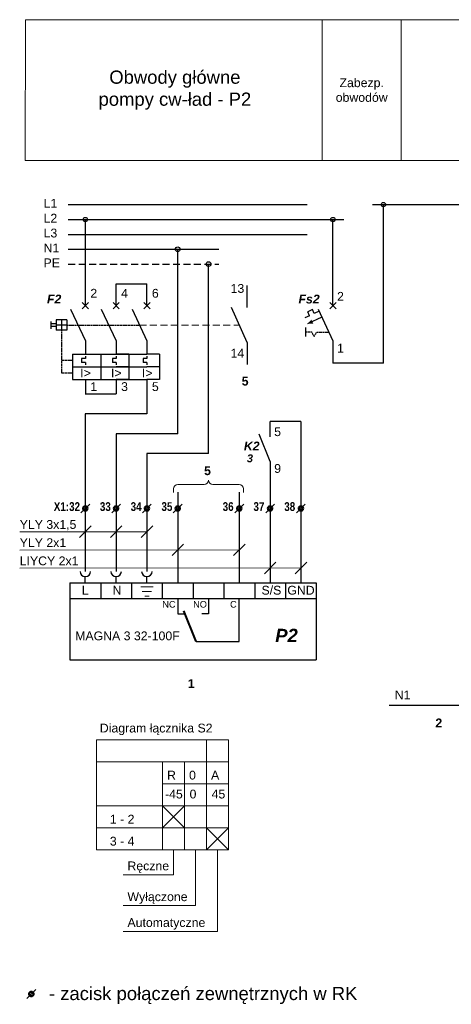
# Model space of a CAD drawing. Header units: millimetres. Extents: x 622 to 869, y 57 to 281.
# Tile 1 of 2: x 622 to 720, y 58 to 281. Entities that reach past the tile are written whole.
import ezdxf

# ---------------------------------------------------------------- set-up
doc = ezdxf.new("R2010")
doc.units = ezdxf.units.MM
doc.header["$LTSCALE"] = 0.25
doc.header["$MEASUREMENT"] = 0
doc.linetypes.add('HIDDEN', pattern=[9.525, 6.35, -3.175])
for name, color, linetype, lineweight in [('Elementy', 3, 'Continuous', 30), ('Opisy', 2, 'Continuous', 20), ('Połączenia', 1, 'Continuous', 25), ('Tabelka', 7, 'Continuous', 20)]:
    doc.layers.add(name, color=color, linetype=linetype, lineweight=lineweight)
for name, color, linetype in [('schrack-additional', 7, 'Continuous'), ('schrack-artno', 7, 'Continuous'), ('schrack-descr', 7, 'Continuous'), ('schrack-symbol', 7, 'Continuous'), ('SCHRACK_S', 1, 'Continuous')]:
    doc.layers.add(name, color=color, linetype=linetype)
doc.styles.add('p', font='arial.ttf', dxfattribs={"height": 3})
doc.styles.add('pd', font='arialbi.ttf', dxfattribs={"height": 3})
doc.styles.add('pm', font='arial.ttf', dxfattribs={"height": 2})
doc.styles.add('pmb', font='arialbd.ttf', dxfattribs={"height": 2})
doc.styles.add('Projekt', font='arial.ttf', dxfattribs={"height": 3})
doc.styles.add('Projekt duzy', font='arialbi.ttf', dxfattribs={"height": 4})
doc.styles.add('Projekt mały', font='arial.ttf', dxfattribs={"height": 2})
doc.styles.get("Standard").update_dxf_attribs({"font": 'arial.ttf', "height": 8})
doc.styles.add('styl', font='simplex_.ttf')

# ---------------------------------------------------------------- blocks, each defined once
blk = doc.blocks.new('BE400301_w')
at = {"layer": 'SCHRACK_S'}
for p, q in [((0, -5), (0, 0)), ((7, -5), (7, 0)), ((14, -5), (14, 0)), ((0, -13), (0, -16)), ((7, -13), (7, -16)), ((14, -13), (14, -16))]:
    blk.add_line(p, q, dxfattribs=at)
at = {"layer": 'SCHRACK_S', "color": 4}
for p, q in [((0.71, -5.71), (-0.71, -4.29)), ((-0.71, -5.71), (0.71, -4.29)), ((6.29, -5.71), (7.71, -4.29)), ((7.71, -5.71), (6.29, -4.29)), ((14.71, -5.71), (13.29, -4.29)), ((13.29, -5.71), (14.71, -4.29)), ((-7.86, -8.55), (-7.86, -10.2)), ((-4.22, -8.17), (-6.62, -8.17)), ((-6.62, -8.17), (-6.62, -10.57)), ((-5.42, -8.17), (-5.42, -10.57)), ((-4.22, -8.17), (-4.22, -10.57)), ((-6.62, -9.07), (-7.86, -9.07)), ((-6.62, -9.68), (-7.86, -9.68)), ((-4.22, -9.37), (-6.62, -9.37)), ((-4.22, -10.57), (-6.62, -10.57)), ((-2.89, -16), (-2.89, -18.88)), ((0, -17.01), (-0.86, -17.01)), ((-0.86, -17.01), (-0.86, -17.87)), ((0, -17.87), (-0.86, -17.87)), ((0, -16), (7, -16)), ((0, -16.43), (0, -17.01)), ((0, -17.87), (0, -18.45)), ((3.5, -16), (3.5, -21.76)), ((6.14, -17.01), (6.14, -17.87)), ((7, -17.01), (6.14, -17.01)), ((7, -17.87), (6.14, -17.87)), ((7, -16), (14, -16)), ((7, -16.43), (7, -17.01)), ((7, -17.87), (7, -18.45)), ((9.89, -16), (9.89, -21.76)), ((13.14, -17.01), (13.14, -17.87)), ((14, -17.01), (13.14, -17.01)), ((14, -17.87), (13.14, -17.87)), ((14, -16.43), (14, -17.01)), ((14, -17.87), (14, -18.45)), ((16.89, -16), (16.89, -21.76)), ((-2.89, -18.88), (-2.89, -21.76)), ((0, -18.88), (7, -18.88)), ((7, -18.88), (14, -18.88)), ((0, -21.76), (7, -21.76)), ((7, -21.76), (14, -21.76))]:
    blk.add_line(p, q, dxfattribs=at)
at = {"layer": 'SCHRACK_S', "color": 1}
for p, q in [((-3.38, -5.75), (0, -13)), ((3.62, -5.75), (7, -13)), ((10.62, -5.75), (14, -13)), ((0, -21.76), (0, -25)), ((7, -21.76), (7, -25)), ((14, -21.76), (14, -25))]:
    blk.add_line(p, q, dxfattribs=at)
at = {"layer": 'SCHRACK_S', "color": 4, "linetype": 'HIDDEN', "ltscale": 0.1}
for p, q in [((-5.42, -10.57), (-5.42, -20.32)), ((-4.22, -9.37), (-1.69, -9.37)), ((-1.69, -9.37), (5.31, -9.37)), ((5.31, -9.37), (12.31, -9.37)), ((-2.89, -17.44), (-5.42, -17.44)), ((-2.89, -20.32), (-5.42, -20.32))]:
    blk.add_line(p, q, dxfattribs=at)
at = {"layer": 'SCHRACK_S', "color": 4, "linetype": 'Continuous'}
for p, q in [((-2.89, -16), (0, -16)), ((9.89, -16), (7, -16)), ((16.89, -16), (14, -16)), ((-2.89, -18.88), (0, -18.88)), ((9.89, -18.88), (7, -18.88)), ((16.89, -18.88), (14, -18.88)), ((-2.89, -21.76), (0, -21.76)), ((9.89, -21.76), (7, -21.76)), ((16.89, -21.76), (14, -21.76))]:
    blk.add_line(p, q, dxfattribs=at)
at = {"layer": 'schrack-additional', "style": 'styl', "flags": 8}
blk.add_attdef('ADDITIONAL', (19, -13.1), '', height=1.7, dxfattribs=at)
at = {"layer": 'schrack-artno', "style": 'styl'}
for tag, p, flags in [('ART_NO', (19, -10.4), 8), ('ARTICLE_NUMBER', (19, -15.8), 3)]:
    blk.add_attdef(tag, p, '', height=1.7, dxfattribs=dict(at, flags=flags))
at = {"layer": 'schrack-descr', "style": 'styl', "flags": 8}
blk.add_attdef('DESCRIPTION', (19, -7.7), '', height=1.7, dxfattribs=at)
at = {"layer": 'schrack-symbol', "style": 'styl', "flags": 8}
blk.add_attdef('SYMBOL', (19, -5), '', height=2.5, dxfattribs=at)
at = {"layer": 'SCHRACK_S', "color": 3}
for s, p in [('2', (1.13, -3.16)), ('4', (8.13, -3.16)), ('6', (15.13, -3.16)), ('1', (1.13, -24.36)), ('3', (8.13, -24.36)), ('5', (15.13, -24.36))]:
    blk.add_text(s, height=2, dxfattribs=at).set_placement(p)
at = {"layer": 'SCHRACK_S', "color": 4}
for p in [(-1.17, -21.27), (5.83, -21.27), (12.83, -21.27)]:
    blk.add_text('I>', height=2.016, dxfattribs=at).set_placement(p)
blk = doc.blocks.new('STYK1Z')
at = {"layer": 'SCHRACK_S'}
for p, q in [((10, 4), (10, 9)), ((10, -4), (6.42, 4)), ((10, -4), (10, -9))]:
    blk.add_line(p, q, dxfattribs=at)
blk = doc.blocks.new('BS618106_w')
at = {"layer": 'SCHRACK_S'}
for p, q in [((0, -5), (0, 0)), ((0, -13), (0, -18))]:
    blk.add_line(p, q, dxfattribs=at)
at = {"layer": 'SCHRACK_S', "color": 4}
for p, q in [((-0.71, -5.71), (0.71, -4.29)), ((0.71, -5.71), (-0.71, -4.29)), ((-4.66, -5.84), (-5.75, -6.35)), ((-5.33, -7.26), (-5.75, -6.35)), ((-4.24, -6.75), (-4.66, -5.84)), ((-3.15, -6.24), (-4.24, -6.75)), ((-5.33, -7.26), (-6.41, -7.76)), ((-2.53, -7.58), (-5.79, -9.1)), ((-6.27, -9.97), (-6.27, -11.97))]:
    blk.add_line(p, q, dxfattribs=at)
at = {"layer": 'SCHRACK_S', "color": 1}
blk.add_line((-3.38, -5.75), (0, -13), dxfattribs=at)
at = {"layer": 'SCHRACK_S', "color": 4, "linetype": 'HIDDEN', "ltscale": 0.05}
for p, q in [((-4.84, -10.97), (-6.27, -10.97)), ((-4.27, -11.97), (-4.84, -10.97)), ((-4.27, -11.97), (-3.69, -10.97))]:
    blk.add_line(p, q, dxfattribs=at)
at = {"layer": 'SCHRACK_S', "color": 4, "linetype": 'HIDDEN', "ltscale": 0.1}
blk.add_line((-3.69, -10.97), (-0.95, -10.97), dxfattribs=at)
at = {"layer": 'SCHRACK_S', "color": 4}
blk.add_lwpolyline([(-5.79, -9.1, 0, 1, 0), (-4.7, -8.59, 1, 1, 0)], format="xyseb", dxfattribs=at)
at = {"layer": 'schrack-additional', "style": 'styl', "flags": 8}
blk.add_attdef('ADDITIONAL', (3, -13.1), '', height=1.7, dxfattribs=at)
at = {"layer": 'schrack-artno', "style": 'styl'}
for tag, p, flags in [('ART_NO', (3, -10.4), 8), ('ARTICLE_NUMBER', (3, -15.8), 3)]:
    blk.add_attdef(tag, p, '', height=1.7, dxfattribs=dict(at, flags=flags))
at = {"layer": 'schrack-descr', "style": 'styl', "flags": 8}
blk.add_attdef('DESCRIPTION', (3, -7.7), '', height=1.7, dxfattribs=at)
at = {"layer": 'schrack-symbol', "style": 'styl', "flags": 8}
blk.add_attdef('SYMBOL', (3, -5), '', height=2.5, dxfattribs=at)
at = {"layer": 'SCHRACK_S', "color": 3}
for s, p in [('2', (0.93, -3.86)), ('1', (0.93, -15.63))]:
    blk.add_text(s, height=2, dxfattribs=at).set_placement(p)
blk = doc.blocks.new('zacisk')
blk.add_line((1, 1), (-1, -1))
at = {"lineweight": 50}
blk.add_circle((0, 0), 0.5, dxfattribs=at)
blk = doc.blocks.new('styk zwierny')
at = {"lineweight": 40}
blk.add_line((0, 0), (-4, 10), dxfattribs=at)
blk = doc.blocks.new('NO')
at = {"layer": 'SCHRACK_S'}
for p, q in [((1287.07, 181.95), (1287.07, 186.95)), ((1287.07, 173.95), (1283.54, 182.85)), ((1287.07, 173.95), (1287.07, 168.95))]:
    blk.add_line(p, q, dxfattribs=at)

msp = doc.modelspace()

# ---------------------------------------------------------------- linework, layer by layer
at = {"layer": 'Elementy'}
for p, q in [((633.09, 153.54), (689.09, 153.54)), ((633.09, 153.54), (633.09, 136.04)), ((640.09, 153.54), (640.09, 150.04)), ((647.09, 153.54), (647.09, 150.04)), ((654.09, 153.54), (654.09, 150.04)), ((661.09, 153.54), (661.09, 150.04)), ((668.09, 153.54), (668.09, 150.04)), ((675.09, 153.54), (675.09, 150.04)), ((682.09, 153.54), (682.09, 150.04)), ((689.09, 153.54), (689.09, 136.04)), ((633.09, 150.04), (689.09, 150.04)), ((633.09, 136.04), (689.09, 136.04))]:
    msp.add_line(p, q, dxfattribs=at)
at = {"layer": 'Elementy', "linetype": 'Continuous'}
for p, q in [((657.59, 150.04), (657.59, 146.54)), ((664.59, 150.04), (664.59, 146.54)), ((671.59, 140.24), (671.59, 150.04)), ((657.59, 146.54), (659.13, 146.54)), ((664.59, 146.54), (663.05, 146.54)), ((661.79, 140.24), (671.59, 140.24))]:
    msp.add_line(p, q, dxfattribs=at)
at = {"layer": 'Elementy', "linetype": 'Continuous', "lineweight": 30}
for centre, radius in [((704.35, 239.48), 0.49), ((636.6, 236.1), 0.49), ((692.88, 236.1), 0.49), ((657.6, 229.34), 0.528), ((664.6, 225.96), 0.528)]:
    msp.add_circle(centre, radius, dxfattribs=at)
at = {"layer": 'Elementy'}
for centre in [(636.59, 156.18), (643.59, 156.18), (650.59, 156.18)]:
    msp.add_arc(centre, 1.2, 180, 0, dxfattribs=at)
at = {"layer": 'Opisy', "lineweight": 20}
for p, q in [((622.93, 249.48), (622.99, 281.48)), ((622.99, 281.48), (804.14, 281.48)), ((690.41, 249.48), (690.41, 281.48)), ((708.41, 249.48), (708.41, 281.48)), ((804.14, 249.48), (622.93, 249.48)), ((637.93, 166.49), (635.31, 163.87)), ((644.93, 166.49), (642.31, 163.87)), ((651.93, 166.49), (649.31, 163.87)), ((658.93, 162.36), (656.31, 159.74)), ((672.93, 162.36), (670.31, 159.74)), ((679.93, 158.23), (677.31, 155.6)), ((686.93, 158.23), (684.31, 155.6)), ((639.17, 92.89), (639.17, 117.89)), ((639.17, 117.89), (669.17, 117.89)), ((664.17, 117.89), (664.17, 92.89)), ((669.17, 117.89), (669.17, 92.89)), ((639.17, 112.89), (669.17, 112.89)), ((654.17, 112.89), (654.17, 102.89)), ((659.17, 112.89), (659.17, 92.89)), ((654.17, 107.89), (669.17, 107.89)), ((639.17, 102.89), (669.17, 102.89)), ((654.17, 102.89), (659.17, 97.89)), ((659.17, 102.89), (654.17, 97.89)), ((654.17, 102.89), (654.17, 92.89)), ((639.17, 97.89), (669.17, 97.89)), ((664.17, 97.89), (669.17, 92.89)), ((669.17, 97.89), (664.17, 92.89)), ((639.17, 92.89), (669.17, 92.89)), ((656.67, 92.89), (656.67, 87.27)), ((661.67, 92.89), (661.67, 80.27)), ((666.67, 92.89), (666.67, 74.4)), ((656.67, 87.27), (645.17, 87.27)), ((661.67, 80.27), (645.17, 80.27)), ((666.67, 74.4), (645.17, 74.4))]:
    msp.add_line(p, q, dxfattribs=at)
at = {"layer": 'Opisy'}
for p, q in [((622.99, 281.48), (788.41, 281.48)), ((788.41, 249.48), (622.93, 249.48)), ((656.65, 174.12), (656.65, 174.92)), ((657.65, 175.92), (663.59, 175.92)), ((671.54, 175.92), (665.59, 175.92)), ((672.54, 174.12), (672.54, 174.92)), ((621.73, 165.16), (650.59, 165.18)), ((621.73, 161.02), (671.59, 161.07)), ((621.73, 156.89), (685.59, 156.95))]:
    msp.add_line(p, q, dxfattribs=at)
at = {"layer": 'Opisy', "linetype": 'HIDDEN'}
msp.add_line((648.91, 212.13), (671.59, 212.13), dxfattribs=at)
at = {"layer": 'Opisy', "linetype": 'Continuous'}
for p, q in [((649.19, 152.66), (651.99, 152.66)), ((649.54, 151.61), (651.64, 151.61)), ((650.59, 150.56), (650.1, 150.56)), ((650.59, 150.56), (651.08, 150.56))]:
    msp.add_line(p, q, dxfattribs=at)
at = {"layer": 'Opisy'}
for centre, start, end in [((663.59, 176.92), 270, 0), ((665.59, 176.92), 180, 270), ((657.65, 174.92), 90, 180), ((671.54, 174.92), 0, 90)]:
    msp.add_arc(centre, 1, start, end, dxfattribs=at)
at = {"layer": 'Połączenia', "lineweight": 30}
for p, q in [((632.71, 239.48), (687.05, 239.48)), ((701.89, 239.48), (794.45, 239.48)), ((632.71, 236.1), (695.35, 236.1)), ((632.71, 232.72), (687.05, 232.72)), ((632.71, 229.34), (666.97, 229.34))]:
    msp.add_line(p, q, dxfattribs=at)
at = {"layer": 'Połączenia'}
for p, q in [((704.35, 203.5), (704.35, 239.48)), ((636.6, 221.5), (636.6, 236.1)), ((692.88, 221.5), (692.88, 236.1)), ((657.59, 187.45), (657.6, 229.34)), ((664.59, 182.92), (664.6, 225.96)), ((643.6, 221.5), (650.6, 221.5)), ((704.35, 203.5), (692.88, 203.5)), ((636.59, 196.5), (643.59, 196.5)), ((650.59, 196.5), (650.59, 191.98)), ((650.59, 191.98), (636.59, 191.98)), ((650.59, 191.98), (636.59, 191.98)), ((636.59, 191.98), (636.59, 156.18)), ((685.59, 190.23), (678.59, 190.23)), ((685.59, 190.23), (685.59, 153.54)), ((657.59, 187.45), (643.59, 187.45)), ((643.59, 187.45), (643.59, 156.18)), ((657.59, 187.45), (643.59, 187.45)), ((643.59, 187.45), (643.59, 156.18)), ((664.59, 182.92), (650.59, 182.92)), ((650.59, 182.92), (650.59, 156.18)), ((664.59, 182.92), (650.59, 182.92)), ((650.59, 182.92), (650.59, 156.18)), ((678.59, 177.63), (678.59, 153.54)), ((636.59, 174.08), (636.59, 156.18)), ((657.59, 174.19), (657.59, 153.54)), ((657.59, 174.19), (657.59, 153.54)), ((671.59, 174.19), (671.59, 153.54)), ((671.59, 174.19), (671.59, 153.54)), ((705.67, 125.75), (794.13, 125.75))]:
    msp.add_line(p, q, dxfattribs=at)
at = {"layer": 'Połączenia', "linetype": 'HIDDEN', "lineweight": 30}
msp.add_line((632.71, 225.96), (666.97, 225.96), dxfattribs=at)
at = {"layer": 'Połączenia', "linetype": 'Continuous', "lineweight": 30}
for p, q in [((636.59, 153.54), (636.59, 154.98)), ((643.59, 153.54), (643.59, 154.98)), ((650.59, 153.54), (650.59, 154.98))]:
    msp.add_line(p, q, dxfattribs=at)

# ---------------------------------------------------------------- block references
at = {"layer": 'Elementy'}
for p in [(636.59, 170.46), (643.59, 170.46), (650.59, 170.46), (657.59, 170.46), (671.59, 170.46), (678.59, 170.46), (685.59, 170.46), (624.32, 60.17)]:
    msp.add_blockref('zacisk', p, dxfattribs=at)
at = {"layer": 'Elementy', "linetype": 'Continuous', "xscale": 0.7000000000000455, "yscale": 0.7000000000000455, "zscale": 0.7000000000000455}
msp.add_blockref('styk zwierny', (661.79, 140.24), dxfattribs=at)
at = {"layer": 'Opisy'}
msp.add_blockref('BS618106_w', (692.88, 221.5), dxfattribs=at)
at = {"layer": 'Połączenia', "xscale": 0.7, "yscale": 0.7, "zscale": 0.7}
msp.add_blockref('NO', (-222.35, 59.37), dxfattribs=at)
at = {"layer": 'SCHRACK_S', "color": 4}
msp.add_blockref('STYK1Z', (663.38, 212.13), dxfattribs=at)
at = {"layer": 'Tabelka'}
msp.add_blockref('BE400301_w', (636.6, 221.5), dxfattribs=at)

# ---------------------------------------------------------------- texts
at = {"layer": 'Opisy', "linetype": 'Continuous', "lineweight": 60, "style": 'Projekt'}
for s, p in [('L1', (627.11, 238.78)), ('L2', (627.11, 235.4)), ('L3', (627.11, 232.02)), ('N1', (627.11, 228.64)), ('PE', (627.11, 225.26)), ('YLY 3x1,5', (621.68, 165.83)), ('YLY 2x1', (621.68, 161.69)), ('LIYCY 2x1', (621.68, 157.56)), ('N1', (706.92, 127.11))]:
    msp.add_text(s, height=2, dxfattribs=at).set_placement(p)
at = {"layer": 'Opisy'}
for s, p in [('13', (669.61, 219.44)), ('14', (669.61, 204.75))]:
    msp.add_text(s, height=2, dxfattribs=at).set_placement(p)
at = {"layer": 'Opisy', "linetype": 'Continuous'}
for s, height, style, p in [('F2', 2, 'Projekt duzy', (627.88, 217.03)), ('Fs2', 2, 'Projekt duzy', (685.04, 217.03)), ('5', 2, 'Projekt', (679.52, 186.9)), ('K2', 2, 'Projekt duzy', (672.63, 183.65)), ('3', 1.8, 'Projekt duzy', (673.31, 180.95)), ('9', 2, 'Projekt', (679.52, 178.55)), ('L', 2, 'Projekt', (635.79, 150.89)), ('N', 2, 'Projekt', (642.79, 150.89)), ('S/S', 2, 'Projekt', (676.64, 150.89)), ('GND', 2, 'Projekt', (682.5, 150.89)), ('NC', 1.5, 'Projekt mały', (654.09, 147.94)), ('NO', 1.5, 'Projekt mały', (661.09, 147.94)), ('C', 1.5, 'Projekt mały', (669.49, 147.94)), ('MAGNA 3 32-100F', 2, 'Projekt', (634.29, 140.52))]:
    msp.add_text(s, height=height, dxfattribs=dict(at, style=style)).set_placement(p)
at = {"layer": 'Opisy', "lineweight": 20}
for s, height, style, p in [('5', 2, 'pmb', (672.14, 198.38)), ('5', 2, 'pmb', (663.59, 178.03)), ('P2', 3, 'pd', (679.76, 140.12)), ('1', 2, 'pmb', (659.87, 129.68)), ('1', 2, 'pmb', (659.87, 129.68)), ('Diagram łącznika S2', 2, 'Projekt', (639.89, 119.58)), ('2', 2, 'pmb', (716.16, 120.75)), ('R', 2, 'Projekt', (655.17, 108.89)), ('0', 2, 'Projekt', (660.17, 108.89)), ('A', 2, 'Projekt', (665.17, 108.89)), ('-45', 2, 'Projekt', (654.71, 104.59)), ('0', 2, 'Projekt', (660.29, 104.59)), ('45', 2, 'Projekt', (665.29, 104.59)), ('1 - 2', 2, 'Projekt', (642.17, 98.89)), ('3 - 4', 2, 'Projekt', (642.17, 93.89)), ('Ręczne', 2, 'Projekt', (646.17, 88.27)), ('Wyłączone', 2, 'Projekt', (646.17, 81.27)), ('Automatyczne', 2, 'Projekt', (646.17, 75.4)), ('- zacisk połączeń zewnętrznych w RK', 3, 'p', (628.33, 58.79))]:
    msp.add_text(s, height=height, dxfattribs=dict(at, style=style)).set_placement(p)
at = {"layer": 'Opisy', "lineweight": 20, "style": 'pmb', "width": 0.8}
for s, p in [('X1:32', (629.43, 169.89)), ('33', (639.9, 169.89)), ('34', (646.9, 169.89)), ('35', (653.9, 169.89)), ('36', (667.81, 169.89)), ('37', (674.81, 169.89)), ('38', (681.81, 169.89))]:
    msp.add_text(s, height=2, dxfattribs=at).set_placement(p)
at = {"layer": 'Opisy', "insert": (656.95, 265.48), "char_height": 3, "width": 52, "attachment_point": 5, "style": 'pm'}
msp.add_mtext('{\\fArial|b0|i0|c238|p34;Obwody główne\\Ppompy cw-ład - P2}', dxfattribs=at)
at = {"layer": 'Opisy', "lineweight": 20, "insert": (699.41, 265.48), "char_height": 2, "width": 15, "attachment_point": 5, "style": 'pm'}
msp.add_mtext('{\\fArial|b0|i0|c238|p34;Zabezp.\\Pobwodów}', dxfattribs=at)

doc.saveas('drawing.dxf')
